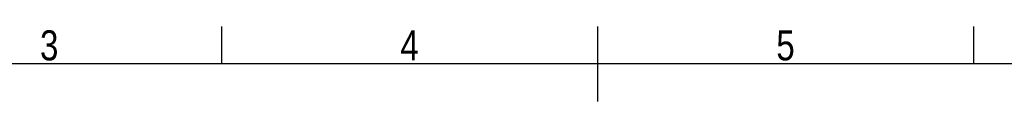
# Model space of a CAD drawing. Header units: millimetres. Extents: x 0 to 420, y 0 to 297.
# Tile 14 of 23: x 130 to 266, y 287 to 297. Entities that reach past the tile are written whole.
import ezdxf

# ---------------------------------------------------------------- set-up
doc = ezdxf.new("R2010")
doc.units = ezdxf.units.MM
doc.layers.add('CARTIGLIO', color=140, linetype='Continuous')
doc.styles.add('SLDTEXTSTYLE2', font='TXT', dxfattribs={"width": 0.821468})

msp = doc.modelspace()

# ---------------------------------------------------------------- linework, layer by layer
at = {"layer": 'CARTIGLIO', "linetype": 'Continuous'}
for p, q in [((158.2616, 291.82257), (158.2616, 296.99679)), ((210.00376, 286.64835), (210.00376, 296.99679)), ((261.74592, 291.82257), (261.74592, 296.99679)), ((414.8274, 291.82257), (5.18012, 291.82257))]:
    msp.add_line(p, q, dxfattribs=at)

# ---------------------------------------------------------------- texts
at = {"layer": 'CARTIGLIO', "char_height": 4.13937, "attachment_point": 2, "style": 'SLDTEXTSTYLE2'}
for s, insert in [('3', (134.49186, 296.46286)), ('4', (184.08902, 296.46286)), ('5', (235.83118, 296.46286))]:
    msp.add_mtext(s, dxfattribs=dict(at, insert=insert))

doc.saveas('drawing.dxf')
